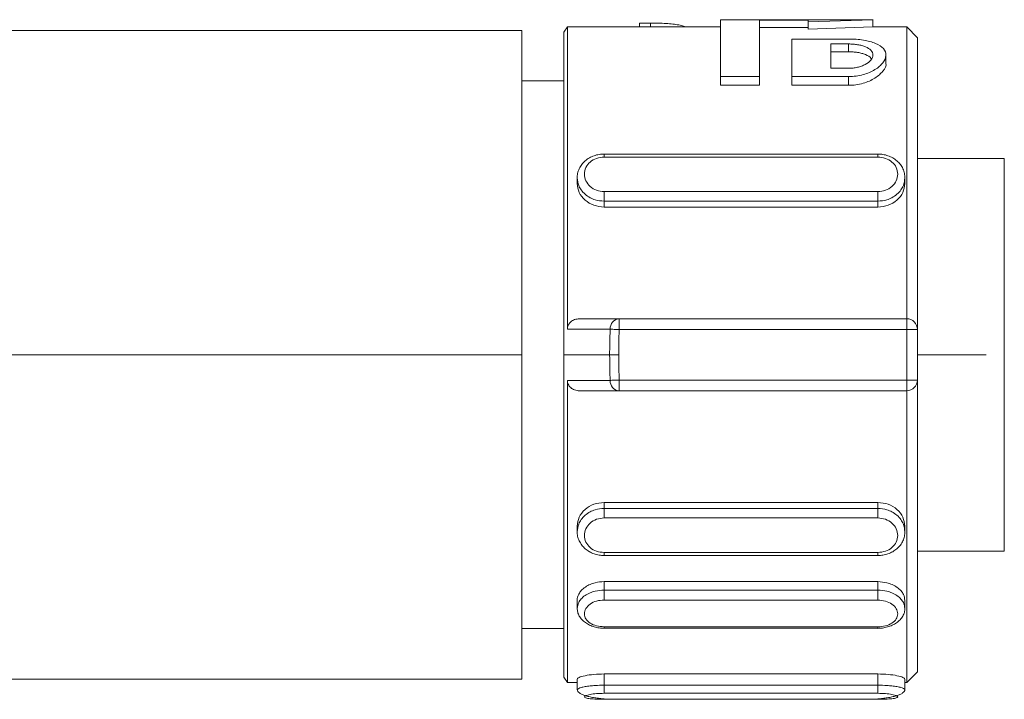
# Model space of a CAD drawing. Header units: millimetres. Extents: x -447 to 1924, y -61 to 422.
# Tile 65 of 65: x 1897 to 1924, y 153 to 171. Entities that reach past the tile are written whole.
import ezdxf

# ---------------------------------------------------------------- set-up
doc = ezdxf.new("R2010")
doc.units = ezdxf.units.MM

# ---------------------------------------------------------------- blocks, each defined once
blk = doc.blocks.new('Drawing View6')
at = {"color": 7, "linetype": 'Continuous', "lineweight": 18}
for p, q in [((156.046, -7.875), (155.948, -8.025)), ((160.301, -7.875), (156.046, -7.875)), ((156.046, -16.262), (156.046, -7.875)), ((158.051, -7.875), (158.051, -7.767)), ((158.357, -7.767), (158.051, -7.767)), ((158.357, -7.875), (158.357, -7.767)), ((164.534, -7.675), (160.301, -7.675)), ((160.301, -9.254), (160.301, -7.675)), ((162.731, -7.691), (161.381, -7.691)), ((161.381, -9.254), (161.381, -7.691)), ((162.731, -7.891), (161.381, -7.891)), ((162.731, -7.733), (164.531, -7.675)), ((162.731, -7.733), (162.731, -7.691)), ((162.731, -7.934), (162.731, -7.733)), ((162.731, -7.934), (164.531, -7.875)), ((165.468, -7.875), (164.519, -7.875)), ((164.531, -7.875), (164.531, -7.675)), ((165.768, -8.175), (165.468, -7.875)), ((154.778, -7.975), (140.178, -7.975)), ((154.778, -16.975), (154.778, -7.975)), ((155.948, -8.025), (155.948, -16.975)), ((165.768, -8.175), (165.768, -16.275)), ((163.856, -8.212), (162.281, -8.212)), ((162.281, -9.254), (162.281, -8.212)), ((163.856, -8.348), (163.361, -8.348)), ((163.361, -9.024), (163.361, -8.348)), ((163.856, -8.564), (163.856, -8.348)), ((163.856, -8.564), (163.361, -8.564)), ((164.891, -8.877), (164.891, -8.653)), ((160.301, -9.496), (160.301, -9.254)), ((161.381, -9.254), (160.301, -9.254)), ((161.381, -9.496), (161.381, -9.254)), ((162.281, -9.496), (162.281, -9.254)), ((163.856, -9.254), (162.281, -9.254)), ((163.856, -9.024), (163.361, -9.024)), ((163.856, -9.496), (163.856, -9.254)), ((155.948, -9.375), (154.778, -9.375)), ((161.381, -9.496), (160.301, -9.496)), ((163.856, -9.496), (162.281, -9.496)), ((164.668, -11.403), (157.068, -11.403)), ((157.068, -11.407), (157.068, -11.407)), ((164.668, -11.407), (164.668, -11.407)), ((164.668, -11.489), (157.068, -11.489)), ((168.178, -11.525), (165.768, -11.525)), ((168.178, -11.525), (168.178, -22.425)), ((156.318, -12.064), (156.318, -12.22)), ((165.418, -12.22), (165.418, -12.064)), ((157.068, -12.447), (164.668, -12.447)), ((157.068, -12.711), (164.668, -12.711)), ((157.068, -12.711), (157.068, -12.876)), ((164.668, -12.711), (164.668, -12.876)), ((164.668, -12.876), (157.068, -12.876)), ((157.486, -15.975), (157.486, -16.275)), ((165.468, -15.975), (157.486, -15.975)), ((165.468, -15.975), (165.468, -16.275)), ((165.468, -16.275), (157.486, -16.275)), ((165.468, -16.275), (165.468, -17.675)), ((165.468, -16.275), (165.768, -16.275)), ((165.768, -16.275), (165.768, -17.675)), ((154.778, -16.975), (139.404, -16.975)), ((154.778, -25.975), (154.778, -16.975)), ((155.948, -16.975), (157.22, -16.975)), ((155.948, -16.975), (155.948, -25.925)), ((157.471, -16.975), (157.22, -16.975)), ((165.768, -16.975), (167.678, -16.975)), ((156.046, -26.075), (156.046, -17.688)), ((157.486, -17.675), (157.486, -17.975)), ((165.468, -17.675), (157.486, -17.675)), ((165.768, -17.675), (165.468, -17.675)), ((165.468, -17.675), (165.468, -17.975)), ((165.768, -17.675), (165.768, -25.775)), ((165.468, -17.975), (157.486, -17.975)), ((165.468, -26.075), (165.468, -17.975)), ((164.668, -21.074), (157.068, -21.074)), ((157.068, -21.074), (157.068, -21.239)), ((164.668, -21.239), (157.068, -21.239)), ((164.668, -21.074), (164.668, -21.239)), ((164.668, -21.504), (157.068, -21.504)), ((156.318, -21.73), (156.318, -21.887)), ((165.418, -21.887), (165.418, -21.73)), ((157.068, -22.461), (164.668, -22.461)), ((157.068, -22.543), (157.068, -22.544)), ((157.068, -22.547), (164.668, -22.547)), ((164.668, -22.543), (164.668, -22.544)), ((165.768, -22.425), (168.178, -22.425)), ((164.668, -23.271), (157.068, -23.271)), ((157.068, -23.271), (157.068, -23.507)), ((164.668, -23.507), (157.068, -23.507)), ((164.668, -23.271), (164.668, -23.507)), ((164.668, -23.782), (157.068, -23.781)), ((156.318, -23.79), (156.318, -24.014)), ((165.418, -24.016), (165.418, -23.791)), ((154.778, -24.575), (155.948, -24.575)), ((157.068, -24.524), (164.668, -24.525)), ((157.068, -24.564), (157.068, -24.565)), ((157.068, -24.567), (164.668, -24.567)), ((164.668, -24.564), (164.668, -24.565)), ((155.948, -25.925), (156.046, -26.075)), ((164.668, -25.834), (157.068, -25.834)), ((157.068, -25.834), (157.068, -26.145)), ((164.668, -25.834), (164.668, -26.145)), ((165.468, -26.075), (165.768, -25.775)), ((140.178, -25.975), (154.778, -25.975)), ((156.046, -26.075), (156.318, -26.075)), ((156.318, -25.975), (156.318, -26.272)), ((164.668, -26.145), (157.068, -26.145)), ((165.418, -26.272), (165.418, -25.975)), ((165.418, -26.075), (165.468, -26.075)), ((164.668, -26.37), (157.068, -26.37)), ((157.068, -26.536), (157.068, -26.535)), ((157.068, -26.536), (164.668, -26.536)), ((157.068, -26.537), (164.668, -26.537)), ((164.668, -26.536), (164.668, -26.535))]:
    blk.add_line(p, q, dxfattribs=at)
at = {"color": 7, "linetype": 'Continuous', "lineweight": 18, "flags": 128}
for points in [[(157.486, -16.275), (157.449, -16.274), (157.412, -16.272), (157.377, -16.27), (157.343, -16.269), (157.311, -16.268), (157.283, -16.266), (157.257, -16.265), (157.235, -16.264)], [(157.486, -17.675), (157.449, -17.677), (157.412, -17.678), (157.377, -17.68), (157.343, -17.681), (157.311, -17.682), (157.283, -17.684), (157.257, -17.685), (157.235, -17.686)]]:
    blk.add_lwpolyline(points, dxfattribs=at)
at = {"color": 7, "linetype": 'Continuous', "lineweight": 18}
for centre, radius, start, end in [((157.511, -16.251), 0.277, 95.2132, 182.7759), ((165.468, -16.275), 0.3, 0, 90), ((157.511, -17.699), 0.277, 177.2241, 264.7868), ((165.468, -17.675), 0.3, 270, 360)]:
    blk.add_arc(centre, radius, start, end, dxfattribs=at)
for points, knots in [([(158.357, -7.767), (158.43, -7.768), (158.576, -7.769), (158.785, -7.779), (158.977, -7.795), (159.142, -7.819), (159.262, -7.846), (159.308, -7.867), (159.324, -7.875)], [0, 0, 0, 0, 0.179583, 0.359148, 0.538949, 0.719122, 0.900871, 1, 1, 1, 1]), ([(165.468, -15.975), (165.468, -14.886), (165.468, -12.708), (165.468, -10.06), (165.468, -8.229), (165.468, -7.993), (165.468, -7.875)], [0, 0, 0, 0, 0.25, 0.500001, 0.750001, 1, 1, 1, 1]), ([(163.856, -9.254), (163.925, -9.251), (164.065, -9.246), (164.328, -9.19), (164.61, -9.065), (164.831, -8.869), (164.917, -8.661), (164.849, -8.47), (164.661, -8.347), (164.45, -8.277), (164.267, -8.24), (164.067, -8.216), (163.926, -8.213), (163.856, -8.212)], [0, 0, 0, 0, 0.060058, 0.121373, 0.242824, 0.369606, 0.499838, 0.629592, 0.754948, 0.816741, 0.877799, 0.939002, 1, 1, 1, 1]), ([(163.856, -8.348), (163.899, -8.349), (163.985, -8.351), (164.109, -8.367), (164.225, -8.391), (164.365, -8.438), (164.497, -8.522), (164.55, -8.653), (164.493, -8.794), (164.36, -8.9), (164.219, -8.964), (164.104, -8.998), (163.981, -9.02), (163.898, -9.023), (163.856, -9.024)], [0, 0, 0, 0, 0.057105, 0.114428, 0.173671, 0.233723, 0.36062, 0.496135, 0.63549, 0.767447, 0.828611, 0.888423, 0.944616, 1, 1, 1, 1]), ([(163.856, -8.564), (163.899, -8.565), (163.984, -8.567), (164.108, -8.583), (164.224, -8.608), (164.361, -8.656), (164.464, -8.709), (164.482, -8.759), (164.485, -8.766)], [0, 0, 0, 0, 0.147433, 0.2973, 0.450458, 0.607709, 0.938235, 1, 1, 1, 1]), ([(163.856, -9.496), (163.925, -9.493), (164.064, -9.488), (164.326, -9.43), (164.613, -9.301), (164.82, -9.102), (164.915, -8.949), (164.889, -8.881), (164.887, -8.877)], [0, 0, 0, 0, 0.116575, 0.238467, 0.477224, 0.727651, 0.985227, 1, 1, 1, 1]), ([(157.068, -11.404), (157.021, -11.406), (156.925, -11.41), (156.785, -11.447), (156.653, -11.507), (156.537, -11.59), (156.441, -11.693), (156.37, -11.81), (156.325, -11.939), (156.32, -12.029), (156.318, -12.074)], [0, 0, 0, 0, 0.1212534, 0.2440829, 0.3683058, 0.4936162, 0.6197133, 0.7463135, 0.8731525, 1, 1, 1, 1]), ([(157.068, -11.489), (157.068, -11.47), (157.068, -11.433), (157.068, -11.406), (157.068, -11.407), (157.068, -11.407)], [0, 0, 0, 0, 0.425655, 0.85131, 1, 1, 1, 1]), ([(165.418, -12.074), (165.416, -12.029), (165.411, -11.939), (165.367, -11.81), (165.296, -11.693), (165.199, -11.59), (165.083, -11.507), (164.951, -11.447), (164.811, -11.41), (164.715, -11.406), (164.668, -11.404)], [0, 0, 0, 0, 0.126847, 0.253686, 0.380287, 0.506384, 0.631694, 0.755917, 0.878746, 1, 1, 1, 1]), ([(164.668, -11.489), (164.668, -11.47), (164.668, -11.433), (164.668, -11.406), (164.668, -11.407), (164.668, -11.407)], [0, 0, 0, 0, 0.425649, 0.851299, 1, 1, 1, 1]), ([(157.068, -11.489), (156.996, -11.496), (156.852, -11.51), (156.669, -11.617), (156.547, -11.772), (156.504, -11.959), (156.547, -12.148), (156.669, -12.31), (156.852, -12.424), (156.996, -12.439), (157.068, -12.447)], [0, 0, 0, 0, 0.123379, 0.248042, 0.373666, 0.499948, 0.626271, 0.751961, 0.876673, 1, 1, 1, 1]), ([(164.668, -12.447), (164.74, -12.439), (164.884, -12.424), (165.068, -12.31), (165.19, -12.148), (165.232, -11.959), (165.19, -11.772), (165.067, -11.617), (164.884, -11.51), (164.74, -11.496), (164.668, -11.489)], [0, 0, 0, 0, 0.123327, 0.248039, 0.373729, 0.500052, 0.626334, 0.751958, 0.876621, 1, 1, 1, 1]), ([(156.318, -12.22), (156.329, -12.305), (156.352, -12.473), (156.525, -12.691), (156.773, -12.846), (156.97, -12.866), (157.068, -12.876)], [0, 0, 0, 0, 0.249687, 0.500001, 0.750456, 1, 1, 1, 1]), ([(156.319, -12.066), (156.327, -12.138), (156.34, -12.255), (156.427, -12.407), (156.533, -12.524), (156.668, -12.616), (156.846, -12.693), (156.983, -12.704), (157.068, -12.711)], [0, 0, 0, 0, 0.213656, 0.347684, 0.49875, 0.649875, 0.783934, 1, 1, 1, 1]), ([(164.668, -12.711), (164.753, -12.704), (164.89, -12.693), (165.068, -12.616), (165.204, -12.524), (165.309, -12.407), (165.396, -12.255), (165.41, -12.138), (165.418, -12.066)], [0, 0, 0, 0, 0.216065, 0.350124, 0.501248, 0.652323, 0.786354, 1, 1, 1, 1]), ([(164.668, -12.876), (164.766, -12.866), (164.963, -12.846), (165.211, -12.691), (165.384, -12.473), (165.407, -12.305), (165.418, -12.22)], [0, 0, 0, 0, 0.249544, 0.5, 0.750314, 1, 1, 1, 1]), ([(156.046, -16.262), (156.047, -16.244), (156.049, -16.208), (156.068, -16.154), (156.097, -16.105), (156.152, -16.045), (156.249, -15.988), (156.338, -15.98), (156.385, -15.975)], [0, 0, 0, 0, 0.110875, 0.221865, 0.339814, 0.459018, 0.715696, 1, 1, 1, 1]), ([(156.385, -15.975), (156.582, -15.975), (156.949, -15.975), (157.316, -15.975), (157.486, -15.975)], [0, 0, 0, 0, 0.537091, 1, 1, 1, 1]), ([(156.046, -16.262), (156.258, -16.263), (156.655, -16.264), (157.051, -16.264), (157.235, -16.264)], [0, 0, 0, 0, 0.536875, 1, 1, 1, 1]), ([(157.235, -16.264), (157.23, -16.397), (157.221, -16.634), (157.22, -16.871), (157.22, -16.975)], [0, 0, 0, 0, 0.560229, 1, 1, 1, 1]), ([(157.486, -16.275), (157.481, -16.406), (157.473, -16.639), (157.472, -16.872), (157.471, -16.975)], [0, 0, 0, 0, 0.5602275, 1, 1, 1, 1]), ([(157.22, -16.975), (157.221, -17.108), (157.222, -17.345), (157.231, -17.582), (157.235, -17.686)], [0, 0, 0, 0, 0.56078, 1, 1, 1, 1]), ([(157.471, -16.975), (157.472, -17.106), (157.474, -17.339), (157.482, -17.573), (157.486, -17.675)], [0, 0, 0, 0, 0.560824, 1, 1, 1, 1]), ([(157.235, -17.686), (157.007, -17.686), (156.61, -17.687), (156.214, -17.688), (156.046, -17.688)], [0, 0, 0, 0, 0.574348, 1, 1, 1, 1]), ([(156.385, -17.975), (156.338, -17.971), (156.249, -17.962), (156.152, -17.905), (156.097, -17.845), (156.068, -17.796), (156.049, -17.743), (156.047, -17.706), (156.046, -17.688)], [0, 0, 0, 0, 0.284304, 0.540981, 0.660138, 0.778134, 0.889103, 1, 1, 1, 1]), ([(157.486, -17.975), (157.276, -17.975), (156.909, -17.975), (156.542, -17.975), (156.385, -17.975)], [0, 0, 0, 0, 0.572906, 1, 1, 1, 1]), ([(157.068, -21.074), (156.97, -21.084), (156.773, -21.105), (156.525, -21.259), (156.352, -21.477), (156.329, -21.646), (156.318, -21.73)], [0, 0, 0, 0, 0.249544, 0.499999, 0.750313, 1, 1, 1, 1]), ([(157.068, -21.239), (156.983, -21.246), (156.846, -21.258), (156.668, -21.334), (156.533, -21.426), (156.427, -21.543), (156.34, -21.696), (156.327, -21.812), (156.319, -21.884)], [0, 0, 0, 0, 0.215926, 0.350013, 0.501231, 0.652319, 0.786352, 1, 1, 1, 1]), ([(165.418, -21.73), (165.407, -21.646), (165.384, -21.477), (165.211, -21.259), (164.963, -21.105), (164.766, -21.084), (164.668, -21.074)], [0, 0, 0, 0, 0.249686, 0.5, 0.750456, 1, 1, 1, 1]), ([(165.418, -21.884), (165.41, -21.812), (165.396, -21.696), (165.309, -21.543), (165.204, -21.426), (165.068, -21.334), (164.89, -21.258), (164.753, -21.246), (164.668, -21.239)], [0, 0, 0, 0, 0.213648, 0.34768, 0.498755, 0.649878, 0.783936, 1, 1, 1, 1]), ([(157.068, -21.504), (156.996, -21.511), (156.852, -21.526), (156.669, -21.641), (156.547, -21.802), (156.504, -21.991), (156.547, -22.178), (156.669, -22.333), (156.852, -22.441), (156.996, -22.454), (157.068, -22.461)], [0, 0, 0, 0, 0.123379, 0.248042, 0.373666, 0.499948, 0.626271, 0.751961, 0.876673, 1, 1, 1, 1]), ([(164.668, -22.461), (164.74, -22.454), (164.884, -22.44), (165.067, -22.333), (165.19, -22.178), (165.232, -21.992), (165.19, -21.802), (165.068, -21.641), (164.884, -21.526), (164.74, -21.511), (164.668, -21.504)], [0, 0, 0, 0, 0.123378, 0.248041, 0.373662, 0.49995, 0.626272, 0.751963, 0.876674, 1, 1, 1, 1]), ([(156.318, -21.877), (156.32, -21.921), (156.325, -22.011), (156.37, -22.14), (156.441, -22.258), (156.537, -22.36), (156.653, -22.443), (156.785, -22.503), (156.925, -22.541), (157.021, -22.545), (157.068, -22.547)], [0, 0, 0, 0, 0.126846, 0.253683, 0.380284, 0.506381, 0.631692, 0.755908, 0.878745, 1, 1, 1, 1]), ([(164.668, -22.547), (164.715, -22.545), (164.811, -22.541), (164.951, -22.503), (165.083, -22.443), (165.199, -22.36), (165.296, -22.258), (165.367, -22.14), (165.411, -22.011), (165.416, -21.921), (165.418, -21.877)], [0, 0, 0, 0, 0.121253, 0.244083, 0.368306, 0.493616, 0.619713, 0.746313, 0.873152, 1, 1, 1, 1]), ([(157.068, -22.461), (157.068, -22.48), (157.068, -22.518), (157.068, -22.544), (157.068, -22.544), (157.068, -22.543)], [0, 0, 0, 0, 0.42565, 0.8513, 1, 1, 1, 1]), ([(164.668, -22.461), (164.668, -22.48), (164.668, -22.518), (164.668, -22.544), (164.668, -22.544), (164.668, -22.543)], [0, 0, 0, 0, 0.425655, 0.85131, 1, 1, 1, 1]), ([(157.068, -23.27), (156.983, -23.276), (156.847, -23.285), (156.673, -23.346), (156.539, -23.419), (156.43, -23.513), (156.348, -23.635), (156.305, -23.732), (156.319, -23.788), (156.32, -23.789)], [0, 0, 0, 0, 0.215003, 0.34544, 0.490903, 0.643901, 0.77868, 0.992755, 1, 1, 1, 1]), ([(157.068, -23.505), (156.983, -23.511), (156.845, -23.521), (156.667, -23.581), (156.532, -23.654), (156.427, -23.746), (156.34, -23.866), (156.326, -23.958), (156.318, -24.014)], [0, 0, 0, 0, 0.217158, 0.350569, 0.500248, 0.651178, 0.785001, 1, 1, 1, 1]), ([(165.417, -23.792), (165.41, -23.736), (165.398, -23.645), (165.312, -23.523), (165.207, -23.427), (165.071, -23.351), (164.892, -23.288), (164.754, -23.278), (164.668, -23.271)], [0, 0, 0, 0, 0.210581, 0.344603, 0.495732, 0.64809, 0.783074, 1, 1, 1, 1]), ([(165.418, -24.016), (165.41, -23.959), (165.397, -23.868), (165.309, -23.748), (165.204, -23.655), (165.068, -23.583), (164.89, -23.522), (164.753, -23.513), (164.668, -23.507)], [0, 0, 0, 0, 0.215201, 0.348959, 0.499681, 0.650696, 0.784564, 1, 1, 1, 1]), ([(157.068, -23.781), (156.996, -23.786), (156.852, -23.797), (156.669, -23.889), (156.547, -24.017), (156.504, -24.165), (156.547, -24.309), (156.669, -24.427), (156.852, -24.508), (156.996, -24.519), (157.068, -24.524)], [0, 0, 0, 0, 0.1232181, 0.2479402, 0.3735867, 0.499886, 0.6262245, 0.7519299, 0.8766576, 1, 1, 1, 1]), ([(164.668, -24.525), (164.74, -24.52), (164.885, -24.51), (165.067, -24.429), (165.19, -24.311), (165.232, -24.167), (165.19, -24.019), (165.067, -23.891), (164.884, -23.8), (164.74, -23.788), (164.668, -23.782)], [0, 0, 0, 0, 0.1231666, 0.2479378, 0.3736502, 0.4999897, 0.6262864, 0.7519262, 0.8766052, 1, 1, 1, 1]), ([(156.318, -24.009), (156.321, -24.047), (156.326, -24.121), (156.372, -24.228), (156.445, -24.326), (156.543, -24.41), (156.66, -24.478), (156.791, -24.528), (156.93, -24.56), (157.022, -24.564), (157.068, -24.567)], [0, 0, 0, 0, 0.128082, 0.256108, 0.383702, 0.510437, 0.635866, 0.759527, 0.881004, 1, 1, 1, 1]), ([(164.655, -24.568), (164.702, -24.566), (164.795, -24.563), (164.936, -24.532), (165.069, -24.483), (165.189, -24.415), (165.289, -24.33), (165.363, -24.232), (165.41, -24.124), (165.415, -24.049), (165.418, -24.011)], [0, 0, 0, 0, 0.118985, 0.240462, 0.364116, 0.489545, 0.616282, 0.743879, 0.87191, 1, 1, 1, 1]), ([(157.068, -24.524), (157.068, -24.538), (157.068, -24.563), (157.068, -24.564), (157.068, -24.564)], [0, 0, 0, 0, 0.567425, 1, 1, 1, 1]), ([(164.668, -24.525), (164.668, -24.539), (164.668, -24.563), (164.668, -24.564), (164.668, -24.564)], [0, 0, 0, 0, 0.570971, 1, 1, 1, 1]), ([(157.068, -25.834), (156.97, -25.836), (156.773, -25.842), (156.525, -25.88), (156.352, -25.929), (156.329, -25.96), (156.318, -25.975)], [0, 0, 0, 0, 0.249544, 0.499999, 0.750313, 1, 1, 1, 1]), ([(165.418, -25.975), (165.407, -25.96), (165.384, -25.929), (165.211, -25.88), (164.963, -25.842), (164.766, -25.836), (164.668, -25.834)], [0, 0, 0, 0, 0.249686, 0.5, 0.750456, 1, 1, 1, 1]), ([(157.068, -26.145), (156.983, -26.147), (156.846, -26.149), (156.668, -26.166), (156.533, -26.185), (156.427, -26.208), (156.34, -26.238), (156.326, -26.259), (156.318, -26.272)], [0, 0, 0, 0, 0.215494, 0.349314, 0.500231, 0.651017, 0.784783, 1, 1, 1, 1]), ([(165.418, -26.272), (165.41, -26.259), (165.397, -26.238), (165.309, -26.208), (165.204, -26.185), (165.068, -26.166), (164.89, -26.149), (164.753, -26.147), (164.668, -26.145)], [0, 0, 0, 0, 0.215228, 0.348991, 0.499768, 0.650685, 0.784505, 1, 1, 1, 1]), ([(156.318, -26.27), (156.321, -26.286), (156.327, -26.317), (156.376, -26.362), (156.452, -26.403), (156.554, -26.439), (156.673, -26.471), (156.804, -26.496), (156.938, -26.515), (157.025, -26.523), (157.068, -26.527)], [0, 0, 0, 0, 0.130834, 0.2615, 0.39128, 0.519376, 0.644979, 0.767322, 0.88579, 1, 1, 1, 1]), ([(157.068, -26.37), (156.996, -26.372), (156.852, -26.376), (156.669, -26.402), (156.547, -26.435), (156.504, -26.471), (156.547, -26.5), (156.669, -26.522), (156.852, -26.534), (156.996, -26.536), (157.068, -26.536)], [0, 0, 0, 0, 0.123379, 0.248042, 0.373666, 0.499948, 0.626271, 0.751961, 0.876673, 1, 1, 1, 1]), ([(164.668, -26.527), (164.711, -26.523), (164.798, -26.515), (164.932, -26.496), (165.063, -26.471), (165.183, -26.439), (165.284, -26.403), (165.36, -26.362), (165.409, -26.317), (165.415, -26.286), (165.418, -26.27)], [0, 0, 0, 0, 0.1142104, 0.2326787, 0.3550218, 0.4806246, 0.6087204, 0.7385005, 0.8691658, 1, 1, 1, 1]), ([(164.668, -26.536), (164.74, -26.536), (164.884, -26.534), (165.068, -26.522), (165.19, -26.5), (165.232, -26.471), (165.19, -26.435), (165.067, -26.402), (164.884, -26.376), (164.74, -26.372), (164.668, -26.37)], [0, 0, 0, 0, 0.123327, 0.248039, 0.373729, 0.500052, 0.626334, 0.751958, 0.876621, 1, 1, 1, 1]), ([(157.068, -26.535), (157.068, -26.536), (157.068, -26.537), (157.068, -26.527), (157.068, -26.526)], [0, 0, 0, 0, 0.886198, 1, 1, 1, 1]), ([(164.668, -26.535), (164.668, -26.536), (164.668, -26.537), (164.668, -26.527), (164.668, -26.526)], [0, 0, 0, 0, 0.886143, 1, 1, 1, 1])]:
    blk.add_open_spline(points, degree=3, knots=knots, dxfattribs=at)
for points in [[(157.068, -12.447), (157.068, -12.47), (157.068, -12.517), (157.068, -12.594), (157.068, -12.665), (157.068, -12.696), (157.068, -12.711)], [(164.668, -12.447), (164.668, -12.47), (164.668, -12.517), (164.668, -12.594), (164.668, -12.665), (164.668, -12.696), (164.668, -12.711)], [(157.068, -21.504), (157.068, -21.48), (157.068, -21.433), (157.068, -21.356), (157.068, -21.285), (157.068, -21.254), (157.068, -21.239)], [(164.668, -21.504), (164.668, -21.48), (164.668, -21.433), (164.668, -21.356), (164.668, -21.285), (164.668, -21.254), (164.668, -21.239)], [(157.068, -23.781), (157.068, -23.761), (157.068, -23.721), (157.068, -23.645), (157.068, -23.569), (157.068, -23.528), (157.068, -23.507)], [(164.668, -23.782), (164.668, -23.762), (164.668, -23.722), (164.668, -23.646), (164.668, -23.569), (164.668, -23.528), (164.668, -23.507)], [(157.068, -26.37), (157.068, -26.362), (157.068, -26.347), (157.068, -26.291), (157.068, -26.221), (157.068, -26.17), (157.068, -26.145)], [(164.668, -26.37), (164.668, -26.362), (164.668, -26.347), (164.668, -26.291), (164.668, -26.221), (164.668, -26.17), (164.668, -26.145)]]:
    blk.add_open_spline(points, degree=3, dxfattribs=at)

msp = doc.modelspace()

# ---------------------------------------------------------------- block references
at = {"color": 7, "linetype": 'Continuous', "lineweight": 18}
msp.add_blockref('Drawing View6', (1755.875, 179.083), dxfattribs=at)

doc.saveas('drawing.dxf')
